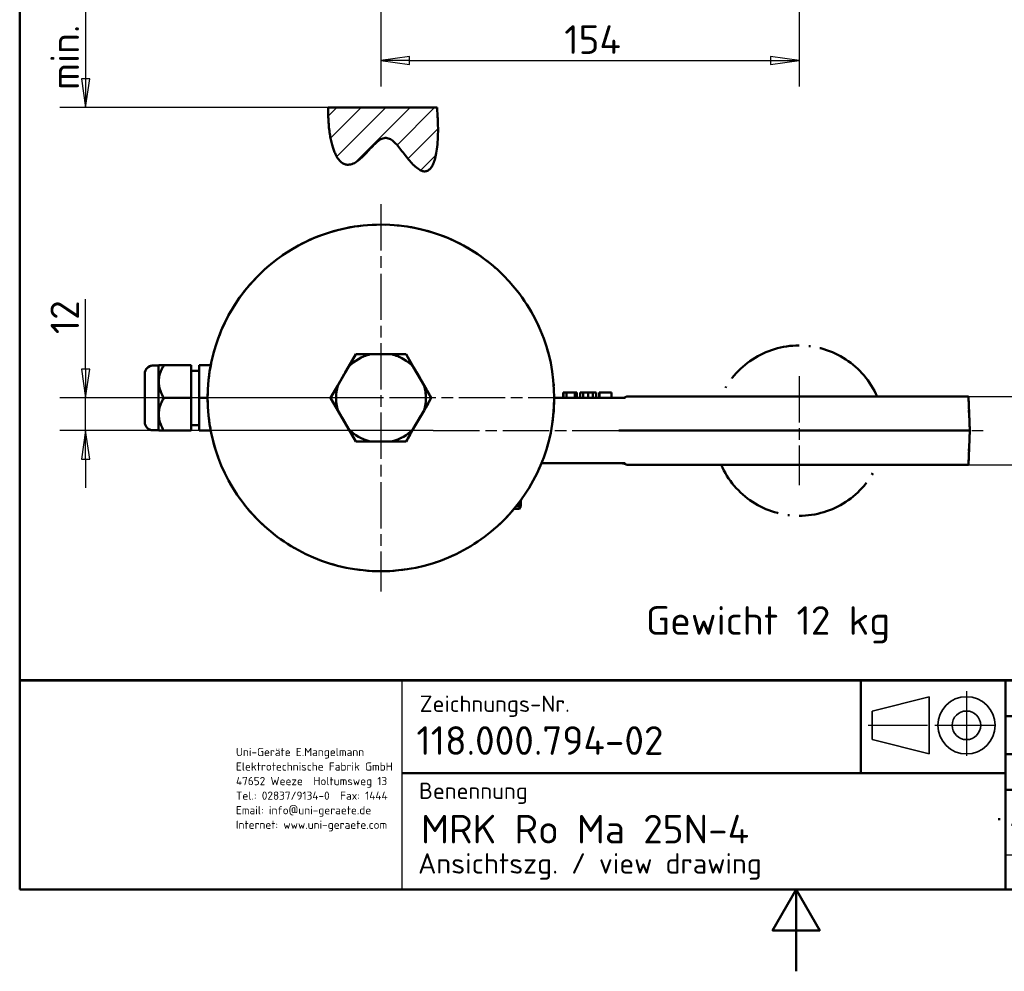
# Model space of a CAD drawing. Header units: millimetres. Extents: x 0 to 630, y 0 to 891.
# Tile 1 of 17: x 30 to 391, y 0 to 349. Entities that reach past the tile are written whole.
import ezdxf
from ezdxf.enums import TextEntityAlignment as Align

# ---------------------------------------------------------------- set-up
doc = ezdxf.new("R2010")
doc.units = ezdxf.units.MM
doc.header["$LTSCALE"] = 3
doc.header["$XCLIPFRAME"] = 0
doc.linetypes.add('CHAIN', pattern=[0.3543, 0.2362, -0.0295, 0.0591, -0.0295])
doc.linetypes.add('LONG_DASH_DOTTED', pattern=[0.3001, 0.2362, -0.0295, 0.0049, -0.0295])
for name, color, linetype, lineweight in [('Bemaßungen(DIN)', 7, 'Continuous', 25), ('Mittellinie(DIN)', 4, 'CHAIN', 25), ('Mittelpunktmarkierung(DIN)', 4, 'CHAIN', 25), ('Rahmen_0', 179, 'Continuous', 50), ('Schraffur', 230, 'Continuous', 25), ('Sichtbare Kanten(DIN)', 7, 'Continuous', 50), ('Skizziergeometrie(DIN)', 179, 'Continuous', 50), ('Skizzierlinie(DIN)', 179, 'Continuous', 25), ('Symbole(DIN)', 179, 'Continuous', 25), ('Überlagerung [Formatvorlage Phantomlinien(DIN)]', 179, 'LONG_DASH_DOTTED', 50)]:
    doc.layers.add(name, color=color, linetype=linetype, lineweight=lineweight)
doc.styles.add('Aktuell-DIN', font='isocpeur.ttf')
doc.styles.add('STANDARD-BSI~0', font='isocpeur.ttf')
doc.dimstyles.new('STANDARD-DIN', dxfattribs={"dimscale": 3, "dimtxt": 3.5, "dimasz": 3.5, "dimexe": 3.175, "dimexo": 0, "dimgap": 0.8, "dimtad": 1, "dimrnd": 1e-08, "dimtxsty": 'STANDARD-BSI~0', "dimblk": 'Filled-1', "dimcen": 0.09, "dimdle": 10, "dimclrd": 5, "dimclre": 5, "dimclrt": 250, "dimadec": 1, "dimazin": 2, "dimtfac": 0.714286, "dimtdec": 3, "dimtmove": 0, "dimatfit": 3, "dimfxl": 1, "dimtolj": 1, "dimlwd": 25, "dimlwe": 25, "dimarcsym": 0})

# ---------------------------------------------------------------- blocks, each defined once
blk = doc.blocks.new('Ränder Default Border')
at = {"layer": 'Rahmen_0', "flags": 128}
for points in [[(10, 10), (10, 287), (200, 287), (200, 10), (10, 10)], [(105, 0), (105, 10), (102.11, 5), (107.89, 5), (105, 10)]]:
    blk.add_lwpolyline(points, dxfattribs=at)
blk = doc.blocks.new('Schriftfelder DIN-UNI-Doku')
at = {"layer": 'Skizziergeometrie(DIN)'}
for p, q in [((290.02, 125.63), (100.02, 125.63)), ((100.02, 125.63), (100.02, 100)), ((100.02, 125.59), (290, 125.59)), ((202.93, 125.59), (202.93, 114.22)), ((220.65, 100), (220.65, 125.59)), ((229.98, 125.63), (229.98, 112.18)), ((247.91, 125.59), (247.91, 112.18)), ((263.78, 112.18), (263.78, 125.59)), ((290, 100), (290, 125.59)), ((220.65, 121.23), (263.78, 121.23)), ((244.81, 117), (244.81, 117.4)), ((220.65, 116.55), (263.78, 116.55)), ((146.8, 114.22), (220.65, 114.22)), ((220.65, 112.18), (290, 112.18)), ((219.88, 108.5), (219.88, 108.75)), ((221.36, 107.91), (290, 107.91)), ((100.02, 100), (290, 100))]:
    blk.add_line(p, q, dxfattribs=at)
at = {"layer": 'Skizziergeometrie(DIN)', "linetype": 'LONG_DASH_DOTTED', "lineweight": 25, "ltscale": 11.124033}
blk.add_line((215.86, 124.25), (215.86, 115.77), dxfattribs=at)
at = {"layer": 'Skizziergeometrie(DIN)', "lineweight": 35}
for p, q in [((211.31, 123.59), (204.31, 121.84)), ((211.31, 116.59), (211.31, 123.59)), ((204.31, 121.84), (204.31, 118.34)), ((204.31, 118.34), (211.31, 116.59))]:
    blk.add_line(p, q, dxfattribs=at)
at = {"layer": 'Skizziergeometrie(DIN)', "linetype": 'LONG_DASH_DOTTED', "lineweight": 25, "ltscale": 10.229108}
blk.add_line((203.84, 120.09), (211.63, 120.09), dxfattribs=at)
at = {"layer": 'Skizziergeometrie(DIN)', "linetype": 'LONG_DASH_DOTTED', "lineweight": 25, "ltscale": 10.447887}
blk.add_line((211.99, 120.09), (219.95, 120.09), dxfattribs=at)
at = {"layer": 'Skizziergeometrie(DIN)', "lineweight": 35}
for radius in [3.5, 1.75]:
    blk.add_circle((215.86, 120.09), radius, dxfattribs=at)
at = {"layer": 'Skizzierlinie(DIN)', "linetype": 'Continuous'}
for p, q in [((146.8, 100), (146.8, 125.59)), ((229.98, 112.18), (229.98, 125.63)), ((220.65, 104.25), (263.01, 104.25)), ((263.01, 104.25), (290, 104.25))]:
    blk.add_line(p, q, dxfattribs=at)
at = {"layer": 'Symbole(DIN)', "color": 7, "char_height": 2, "style": 'Aktuell-DIN'}
for s, insert, width, attachment_point in [('\\fISOCPEUR|b0|i0;\\H2.0000;Zeichnungs-Nr.', (148.96, 123.73), 35.1459, 1), ('\\fISOCPEUR|b0|i0;\\H2.0000;Datum', (237.72, 121.52), 14.8011, 8), ('\\fISOCPEUR|b0|i0;\\H2.0000;Name', (254.79, 121.52), 17.2011, 8), ('\\fISOCPEUR|b0|i0;\\H2.0000;Maßstab', (272.07, 122), 10.7557, 1), ('\\fISOCPEUR|b0|i0;\\H2.0000;Bearb.', (221.41, 117.59), 8.5626, 7), ('\\fISOCPEUR|b0|i0;\\H2.0000;Gepr.', (221.64, 113.34), 8.3334, 7), ('\\fISOCPEUR|b0|i0;\\H2.0000;Benennung', (148.88, 113.08), 30, 1), ('\\fISOCPEUR|b0|i0;\\H2.0000;Schutzvermerk nach DIN 34 beachten.', (221.75, 103), 59.3373, 1)]:
    blk.add_mtext(s, dxfattribs=dict(at, insert=insert, width=width, attachment_point=attachment_point))
at = {"layer": 'Symbole(DIN)', "color": 179, "insert": (126.48, 117.33), "char_height": 1, "width": 20.2908, "attachment_point": 1, "line_spacing_factor": 1.068348, "style": 'Aktuell-DIN'}
blk.add_mtext('\\fISOCPEUR|b0|i0;\\H1.0000;Uni-Geräte E.Mangelmann\\PElektrotechnische Fabrik GmbH\\P47652 Weeze  Holtumsweg 13\\PTel.: 02837/9134-0  Fax: 1444\\PEmail: info@uni-geraete.de\\PInternet: www.uni-geraete.com', dxfattribs=at)
at = {"layer": 'Symbole(DIN)', "color": 7, "char_height": 2, "attachment_point": 7, "style": 'Aktuell-DIN'}
for s, insert in [('\\fISOCPEUR|b0|i0;\\H2.0000;Komm.-Nr.', (221.69, 109.64)), ('\\fISOCPEUR|b0|i0;\\H2.0000;Blatt', (221.83, 105.17)), ('\\fISOCPEUR|b0|i0;\\H2.0000;von', (253.65, 105.27))]:
    blk.add_mtext(s, dxfattribs=dict(at, insert=insert))
at = {"layer": 'Symbole(DIN)', "color": 7, "style": 'Aktuell-DIN'}
for tag, p in [('BAUTEILNUMMER', (148.56, 118.23)), ('TITEL', (149.13, 107.39))]:
    blk.add_attdef(tag, text='', height=3.5, dxfattribs=at).set_placement(p, align=Align.MIDDLE_LEFT)
for tag, p in [('ERSTELLUNGSDATUM', (230.24, 117.52)), ('AUTOR', (249.16, 117.55)), ('KONTROLLDATUM', (230.61, 113.27)), ('KONTROLLIERT_VON', (249.5, 113.1))]:
    blk.add_attdef(tag, text='', height=2, dxfattribs=at).set_placement(p, align=Align.BOTTOM_LEFT)
blk.add_attdef('FirstViewScale', text='', height=3.5, dxfattribs=at).set_placement((276.71, 117), align=Align.TOP_CENTER)
for tag, p in [('Blattnummer', (240.48, 106.09)), ('Blattgröße', (277.09, 105.87))]:
    blk.add_attdef(tag, text='', height=2, dxfattribs=at).set_placement(p, align=Align.MIDDLE_CENTER)
blk.add_attdef('BTL_BE2', text='', height=2.5, dxfattribs=at).set_placement((148.76, 104.45), align=Align.TOP_LEFT)
blk = doc.blocks.new('Filled-1')
at = {"color": 0}
for p, q in [((0, 0), (-1, 0.143)), ((-1, 0.143), (-1, -0.143)), ((-1, 0), (0, 0)), ((-1, -0.143), (0, 0))]:
    blk.add_line(p, q, dxfattribs=at)
at = {"color": 0, "flags": 128}
blk.add_lwpolyline([(-1, -0.143), (0, 0), (-1, 0.143), (-1, -0.143)], dxfattribs=at)
at = {"color": 0}
blk.add_solid([(-1, -0.143), (0, 0), (-1, 0.143), (-1, -0.143)], dxfattribs=at)
blk = doc.blocks.new('*D19')
at = {"layer": 'Bemaßungen(DIN)', "color": 5, "linetype": 'Continuous', "lineweight": 25}
for p, q in [((316.09, 464), (316.09, 324.75)), ((162.59, 358.14), (162.59, 324.75)), ((173.09, 334.28), (305.59, 334.28))]:
    blk.add_line(p, q, dxfattribs=at)
at = {"layer": 'Defpoints', "color": 0, "linetype": 'Continuous'}
for p in [(316.09, 464), (162.59, 358.14), (316.09, 334.28)]:
    blk.add_point(p, dxfattribs=at)
at = {"layer": 'Bemaßungen(DIN)', "color": 5, "linetype": 'Continuous', "lineweight": 25, "xscale": 10.5, "yscale": 10.5, "zscale": 10.5, "rotation": 180}
blk.add_blockref('Filled-1', (162.59, 334.28), dxfattribs=at)
at = {"layer": 'Bemaßungen(DIN)', "color": 5, "linetype": 'Continuous', "lineweight": 25, "xscale": 10.5, "yscale": 10.5, "zscale": 10.5}
blk.add_blockref('Filled-1', (316.09, 334.28), dxfattribs=at)
at = {"layer": 'Bemaßungen(DIN)', "color": 250, "linetype": 'Continuous', "lineweight": 25, "true_color": 0x3f3f3f, "insert": (229.89, 347.18), "char_height": 10.5, "attachment_point": 1, "style": 'STANDARD-BSI~0'}
blk.add_mtext('\\A1;154', dxfattribs=at)
blk = doc.blocks.new('*D23')
at = {"layer": 'Bemaßungen(DIN)', "color": 5, "linetype": 'Continuous', "lineweight": 25}
for p, q in [((408.2, 221.42), (408.2, 231.92)), ((317.52, 210.92), (417.73, 210.92)), ((408.2, 185.92), (408.2, 210.92)), ((317.52, 185.92), (417.73, 185.92)), ((408.2, 175.42), (408.2, 164.92))]:
    blk.add_line(p, q, dxfattribs=at)
at = {"layer": 'Defpoints', "color": 0, "linetype": 'Continuous'}
for p in [(317.52, 210.92), (408.2, 210.92), (317.52, 185.92)]:
    blk.add_point(p, dxfattribs=at)
at = {"layer": 'Bemaßungen(DIN)', "color": 5, "linetype": 'Continuous', "lineweight": 25, "xscale": 10.5, "yscale": 10.5, "zscale": 10.5}
for p, rotation in [((408.2, 210.92), 270), ((408.2, 185.92), 90)]:
    blk.add_blockref('Filled-1', p, dxfattribs=dict(at, rotation=rotation))
at = {"layer": 'Bemaßungen(DIN)', "color": 250, "linetype": 'Continuous', "lineweight": 25, "true_color": 0x3f3f3f, "insert": (395.3, 192.12), "char_height": 10.5, "attachment_point": 1, "rotation": 90, "style": 'STANDARD-BSI~0'}
blk.add_mtext('\\A1;25', dxfattribs=at)
blk = doc.blocks.new('*D27')
at = {"layer": 'Bemaßungen(DIN)', "color": 5, "linetype": 'Continuous', "lineweight": 25}
for p, q in [((54.21, 220.92), (54.21, 246.72)), ((162.59, 210.42), (44.69, 210.42)), ((54.21, 198.42), (54.21, 210.42)), ((181.8, 198.42), (44.69, 198.42)), ((54.21, 187.92), (54.21, 177.42))]:
    blk.add_line(p, q, dxfattribs=at)
at = {"layer": 'Defpoints', "color": 0, "linetype": 'Continuous'}
for p in [(162.59, 210.42), (54.21, 198.42), (181.8, 198.42)]:
    blk.add_point(p, dxfattribs=at)
at = {"layer": 'Bemaßungen(DIN)', "color": 5, "linetype": 'Continuous', "lineweight": 25, "xscale": 10.5, "yscale": 10.5, "zscale": 10.5}
for p, rotation in [((54.21, 210.42), 270), ((54.21, 198.42), 90)]:
    blk.add_blockref('Filled-1', p, dxfattribs=dict(at, rotation=rotation))
at = {"layer": 'Bemaßungen(DIN)', "color": 250, "linetype": 'Continuous', "lineweight": 25, "true_color": 0x3f3f3f, "insert": (41.31, 233.82), "char_height": 10.5, "attachment_point": 1, "rotation": 90, "style": 'STANDARD-BSI~0'}
blk.add_mtext('\\A1;12', dxfattribs=at)
blk = doc.blocks.new('*D28')
at = {"layer": 'Bemaßungen(DIN)', "color": 5, "linetype": 'Continuous', "lineweight": 25}
for p, q in [((146.77, 367), (44.69, 367)), ((54.21, 356.5), (54.21, 327.5)), ((143.22, 317), (44.69, 317))]:
    blk.add_line(p, q, dxfattribs=at)
at = {"layer": 'Defpoints', "color": 0, "linetype": 'Continuous'}
for p in [(146.77, 367), (54.21, 317), (143.22, 317)]:
    blk.add_point(p, dxfattribs=at)
at = {"layer": 'Bemaßungen(DIN)', "color": 5, "linetype": 'Continuous', "lineweight": 25, "xscale": 10.5, "yscale": 10.5, "zscale": 10.5}
for p, rotation in [((54.21, 367), 90), ((54.21, 317), 270)]:
    blk.add_blockref('Filled-1', p, dxfattribs=dict(at, rotation=rotation))
at = {"layer": 'Bemaßungen(DIN)', "color": 250, "linetype": 'Continuous', "lineweight": 25, "true_color": 0x3f3f3f, "insert": (41.3, 316.8), "char_height": 10.5, "attachment_point": 1, "rotation": 90, "style": 'STANDARD-BSI~0'}
blk.add_mtext('\\A1; min. 45', dxfattribs=at)

msp = doc.modelspace()

# ---------------------------------------------------------------- hatches: boundary and pattern name
at = {"layer": 'Schraffur'}
h = msp.add_hatch(dxfattribs=at)
h.set_pattern_fill('ANSI31', color=256, scale=50.8, style=0)
h.set_pattern_definition([(45, (0, 0), (-4.49013, 4.49013), [])])
edge = h.paths.add_edge_path()
edge.add_spline(control_points=[(183.205, 316.996), (185.369, 288.979), (175.311, 286.262), (165.02, 326.384), (151.88, 285.494), (142.996, 297.246), (143.217, 316.996)], knot_values=[0, 0, 0, 0, 0, 0.4402784, 0.5784501, 1, 1, 1, 1, 1], degree=4, periodic=0)
edge.add_line((143.217, 316.996), (183.205, 316.996))

# ---------------------------------------------------------------- linework, layer by layer
msp.add_line((143.217, 316.996, 30), (183.205, 316.996, 30))
msp.add_open_spline([(183.205, 316.996), (185.369, 288.979), (175.311, 286.262), (165.02, 326.384), (151.88, 285.494), (142.996, 297.246), (143.217, 316.996)], degree=4, knots=[0, 0, 0, 0, 0, 0.4402784, 0.5784501, 1, 1, 1, 1, 1])
at = {"layer": 'Mittellinie(DIN)', "linetype": 'CHAIN', "ltscale": 23.990969}
for p, q in [((316.092, 218.425), (316.092, 178.425)), ((181.8, 198.425), (385.701, 198.425))]:
    msp.add_line(p, q, dxfattribs=at)
at = {"layer": 'Mittelpunktmarkierung(DIN)', "linetype": 'CHAIN', "ltscale": 23.990969}
for p, q in [((162.592, 281.525), (162.592, 139.325)), ((233.692, 210.425), (70.284, 210.425))]:
    msp.add_line(p, q, dxfattribs=at)
at = {"layer": 'Sichtbare Kanten(DIN)'}
for p, q in [((150.7, 221.827), (153.355, 226.425)), ((153.355, 226.425), (158.664, 226.425)), ((166.521, 226.425), (158.664, 226.425)), ((166.521, 226.425), (171.83, 226.425)), ((171.83, 226.425), (174.484, 221.827)), ((80.889, 222.281), (78.889, 222.281)), ((80.889, 222.281), (81.033, 222.425)), ((80.889, 222.281), (80.889, 198.568)), ((81.033, 222.425), (82.889, 222.425)), ((92.889, 222.425), (82.889, 222.425)), ((92.889, 210.425), (92.889, 222.425)), ((100.135, 222.425), (95.889, 222.425)), ((95.889, 222.425), (95.889, 210.425)), ((150.7, 221.827), (146.772, 215.023)), ((178.413, 215.023), (174.484, 221.827)), ((75.889, 201.568), (75.889, 219.281)), ((95.889, 220.425), (92.889, 220.425)), ((144.117, 210.425), (146.772, 215.023)), ((178.413, 215.023), (181.067, 210.425)), ((92.889, 210.425), (82.889, 210.425)), ((92.889, 198.425), (92.889, 210.425)), ((95.889, 210.425), (95.889, 198.425)), ((98.992, 210.425), (95.889, 210.425)), ((146.772, 205.827), (144.117, 210.425)), ((181.067, 210.425), (178.413, 205.827)), ((250.102, 210.425), (226.192, 210.425)), ((229.58, 212.425), (229.468, 212.425)), ((229.468, 210.425), (229.468, 212.425)), ((230.672, 212.425), (229.58, 212.425)), ((229.58, 210.425), (229.58, 212.425)), ((233.704, 212.425), (230.672, 212.425)), ((230.672, 210.425), (230.672, 212.425)), ((234.513, 212.425), (233.704, 212.425)), ((233.704, 210.425), (233.704, 212.425)), ((234.513, 210.425), (234.513, 212.425)), ((236.861, 212.425), (235.777, 212.425)), ((235.777, 210.425), (235.777, 212.425)), ((238.325, 212.425), (236.861, 212.425)), ((236.861, 210.425), (236.861, 212.425)), ((238.651, 212.425), (238.325, 212.425)), ((238.944, 212.425), (238.651, 212.425)), ((238.651, 210.425), (238.651, 212.425)), ((240.39, 212.425), (238.944, 212.425)), ((241.603, 212.425), (240.39, 212.425)), ((240.39, 210.425), (240.39, 212.425)), ((241.603, 210.425), (241.603, 212.425)), ((242.83, 212.425), (242.691, 212.425)), ((242.691, 210.425), (242.691, 212.425)), ((247.247, 212.425), (242.83, 212.425)), ((242.83, 210.425), (242.83, 212.425)), ((247.247, 210.425), (247.247, 212.425)), ((252.23, 210.425), (250.102, 210.425)), ((252.748, 210.925), (253.86, 210.925)), ((256.837, 210.925), (253.86, 210.925)), ((256.837, 210.925), (378.201, 210.925)), ((378.201, 210.925), (378.747, 198.425)), ((146.772, 205.827), (150.7, 199.023)), ((174.484, 199.023), (178.413, 205.827)), ((95.889, 200.425), (92.889, 200.425)), ((153.355, 194.425), (150.7, 199.023)), ((174.484, 199.023), (171.83, 194.425)), ((80.889, 198.568), (78.889, 198.568)), ((80.889, 198.568), (81.033, 198.425)), ((82.889, 198.425), (81.033, 198.425)), ((92.889, 198.425), (82.889, 198.425)), ((100.135, 198.425), (95.889, 198.425)), ((249.91, 198.425), (259.029, 198.425)), ((259.029, 198.425), (378.747, 198.425)), ((378.201, 185.925), (378.747, 198.425)), ((158.664, 194.425), (153.355, 194.425)), ((158.664, 194.425), (166.521, 194.425)), ((171.83, 194.425), (166.521, 194.425)), ((221.49, 186.425), (250.102, 186.425)), ((250.102, 186.425), (252.23, 186.425)), ((253.86, 185.925), (252.748, 185.925)), ((253.86, 185.925), (256.837, 185.925)), ((378.201, 185.925), (256.837, 185.925)), ((212.269, 170.711), (213.312, 170.711)), ((213.892, 170.711), (213.312, 169.706)), ((213.892, 170.711), (213.312, 170.711)), ((213.892, 170.711), (213.892, 172.831)), ((211.449, 169.706), (213.312, 169.706))]:
    msp.add_line(p, q, dxfattribs=at)
at = {"layer": 'Sichtbare Kanten(DIN)', "flags": 128}
for points in [[(82.889, 222.425), (82.574, 221.857), (82.292, 221.309), (82.043, 220.777), (81.824, 220.26), (81.634, 219.755), (81.472, 219.26), (81.336, 218.774), (81.226, 218.296), (81.141, 217.823), (81.081, 217.355), (81.045, 216.889), (81.033, 216.425), (81.045, 215.96), (81.081, 215.495), (81.141, 215.026), (81.226, 214.553), (81.336, 214.075), (81.472, 213.589), (81.634, 213.095), (81.824, 212.589), (82.043, 212.072), (82.292, 211.54), (82.574, 210.992), (82.889, 210.425)], [(82.889, 210.425), (82.574, 209.857), (82.292, 209.309), (82.043, 208.777), (81.824, 208.26), (81.634, 207.755), (81.472, 207.26), (81.336, 206.774), (81.226, 206.296), (81.141, 205.823), (81.081, 205.355), (81.045, 204.889), (81.033, 204.425), (81.045, 203.96), (81.081, 203.495), (81.141, 203.026), (81.226, 202.553), (81.336, 202.075), (81.472, 201.589), (81.634, 201.095), (81.824, 200.589), (82.043, 200.072), (82.292, 199.54), (82.574, 198.992), (82.889, 198.425)], [(213.312, 170.711), (213.341, 170.801), (213.37, 170.89), (213.398, 170.978), (213.425, 171.066), (213.451, 171.152), (213.476, 171.238), (213.501, 171.324), (213.525, 171.409), (213.547, 171.493), (213.57, 171.577), (213.591, 171.66), (213.611, 171.743), (213.631, 171.825), (213.65, 171.907), (213.669, 171.989), (213.686, 172.07), (213.703, 172.15), (213.719, 172.23), (213.734, 172.31), (213.749, 172.39), (213.763, 172.469), (213.776, 172.548), (213.788, 172.627), (213.8, 172.706)], [(213.312, 169.706), (213.337, 169.751), (213.362, 169.795), (213.387, 169.84), (213.411, 169.883), (213.434, 169.927), (213.456, 169.97), (213.478, 170.013), (213.499, 170.056), (213.52, 170.099), (213.54, 170.141), (213.559, 170.183), (213.578, 170.225), (213.596, 170.266), (213.614, 170.308), (213.631, 170.349), (213.648, 170.39), (213.664, 170.431), (213.679, 170.471), (213.694, 170.512), (213.708, 170.552), (213.722, 170.592), (213.735, 170.632), (213.748, 170.672), (213.76, 170.711)]]:
    msp.add_lwpolyline(points, dxfattribs=at)
at = {"layer": 'Sichtbare Kanten(DIN)'}
msp.add_circle((162.592, 210.425), 63.6, dxfattribs=at)
for centre, radius, start, end in [((162.592, 210.425), 16.475, 103.79475, 136.20525), ((162.592, 210.425), 16.475, 43.79475, 76.20525), ((78.889, 219.281), 3, 90, 180), ((162.592, 210.425), 16.475, 163.79475, 196.20525), ((162.592, 210.425), 16.475, 343.79475, 16.20525), ((251.089, 213.425), 3, 270, 303.55731), ((78.889, 201.568), 3, 180, 270), ((162.592, 210.425), 16.475, 223.79475, 256.20525), ((162.592, 210.425), 16.475, 283.79475, 316.20525), ((251.089, 183.425), 3, 56.44269, 90)]:
    msp.add_arc(centre, radius, start, end, dxfattribs=at)
at = {"layer": 'Skizziergeometrie(DIN)'}
msp.add_line((143.217, 316.996), (183.205, 316.996), dxfattribs=at)
msp.add_open_spline([(143.217, 316.996), (142.996, 297.246), (151.88, 285.494), (165.02, 326.384), (175.311, 286.262), (185.369, 288.979), (183.205, 316.996)], degree=4, knots=[0, 0, 0, 0, 0, 0.4215499, 0.5597216, 1, 1, 1, 1, 1], dxfattribs=at)
at = {"layer": 'Überlagerung [Formatvorlage Phantomlinien(DIN)]', "ltscale": 2.486325}
for p, q in [((150.7, 221.827), (153.355, 226.425)), ((171.83, 226.425), (174.484, 221.827)), ((153.355, 194.425), (150.7, 199.023)), ((174.484, 199.023), (171.83, 194.425))]:
    msp.add_line(p, q, dxfattribs=at)
at = {"layer": 'Überlagerung [Formatvorlage Phantomlinien(DIN)]', "ltscale": 2.486324}
for p, q in [((153.355, 226.425), (158.664, 226.425)), ((166.521, 226.425), (171.83, 226.425)), ((144.117, 210.425), (146.772, 215.023)), ((178.413, 215.023), (181.067, 210.425)), ((146.772, 205.827), (144.117, 210.425)), ((181.067, 210.425), (178.413, 205.827)), ((158.664, 194.425), (153.355, 194.425)), ((171.83, 194.425), (166.521, 194.425))]:
    msp.add_line(p, q, dxfattribs=at)
at = {"layer": 'Überlagerung [Formatvorlage Phantomlinien(DIN)]', "ltscale": 3.435694}
for p, q in [((166.521, 226.425), (158.664, 226.425)), ((150.7, 221.827), (146.772, 215.023)), ((178.413, 215.023), (174.484, 221.827)), ((146.772, 205.827), (150.7, 199.023)), ((174.484, 199.023), (178.413, 205.827)), ((158.664, 194.425), (166.521, 194.425))]:
    msp.add_line(p, q, dxfattribs=at)
at = {"layer": 'Überlagerung [Formatvorlage Phantomlinien(DIN)]', "ltscale": 0.874499}
for p, q in [((80.889, 222.281), (78.889, 222.281)), ((229.468, 210.425), (229.468, 212.425)), ((229.58, 210.425), (229.58, 212.425)), ((230.672, 210.425), (230.672, 212.425)), ((233.704, 210.425), (233.704, 212.425)), ((234.513, 210.425), (234.513, 212.425)), ((235.777, 210.425), (235.777, 212.425)), ((236.861, 210.425), (236.861, 212.425)), ((238.651, 210.425), (238.651, 212.425)), ((240.39, 210.425), (240.39, 212.425)), ((241.603, 210.425), (241.603, 212.425)), ((242.691, 210.425), (242.691, 212.425)), ((242.83, 210.425), (242.83, 212.425)), ((247.247, 210.425), (247.247, 212.425)), ((80.889, 198.568), (78.889, 198.568))]:
    msp.add_line(p, q, dxfattribs=at)
at = {"layer": 'Überlagerung [Formatvorlage Phantomlinien(DIN)]', "ltscale": 0.088703}
for p, q in [((80.889, 222.281), (81.033, 222.425)), ((80.889, 198.568), (81.033, 198.425))]:
    msp.add_line(p, q, dxfattribs=at)
at = {"layer": 'Überlagerung [Formatvorlage Phantomlinien(DIN)]', "ltscale": 16.288433}
msp.add_line((80.889, 222.281), (80.889, 198.568), dxfattribs=at)
at = {"layer": 'Überlagerung [Formatvorlage Phantomlinien(DIN)]', "ltscale": 3.16549}
for p, q in [((81.033, 222.425), (82.889, 222.425)), ((82.889, 198.425), (81.033, 198.425))]:
    msp.add_line(p, q, dxfattribs=at)
at = {"layer": 'Überlagerung [Formatvorlage Phantomlinien(DIN)]', "ltscale": 4.372896}
for p, q in [((92.889, 222.425), (82.889, 222.425)), ((92.889, 210.425), (82.889, 210.425)), ((92.889, 198.425), (82.889, 198.425))]:
    msp.add_line(p, q, dxfattribs=at)
at = {"layer": 'Überlagerung [Formatvorlage Phantomlinien(DIN)]', "ltscale": 6.0593}
for p, q in [((92.889, 210.425), (92.889, 222.425)), ((95.889, 222.425), (95.889, 210.425)), ((92.889, 198.425), (92.889, 210.425)), ((95.889, 210.425), (95.889, 198.425))]:
    msp.add_line(p, q, dxfattribs=at)
at = {"layer": 'Überlagerung [Formatvorlage Phantomlinien(DIN)]', "ltscale": 1.856347}
for p, q in [((100.135, 222.425), (95.889, 222.425)), ((100.135, 198.425), (95.889, 198.425))]:
    msp.add_line(p, q, dxfattribs=at)
at = {"layer": 'Überlagerung [Formatvorlage Phantomlinien(DIN)]', "ltscale": 12.166983}
msp.add_line((75.889, 201.568), (75.889, 219.281), dxfattribs=at)
at = {"layer": 'Überlagerung [Formatvorlage Phantomlinien(DIN)]', "ltscale": 1.311799}
for p, q in [((95.889, 220.425), (92.889, 220.425)), ((95.889, 200.425), (92.889, 200.425))]:
    msp.add_line(p, q, dxfattribs=at)
at = {"layer": 'Überlagerung [Formatvorlage Phantomlinien(DIN)]', "ltscale": 1.356804}
msp.add_line((98.992, 210.425), (95.889, 210.425), dxfattribs=at)
at = {"layer": 'Überlagerung [Formatvorlage Phantomlinien(DIN)]', "ltscale": 10.455432}
msp.add_line((250.102, 210.425), (226.192, 210.425), dxfattribs=at)
at = {"layer": 'Überlagerung [Formatvorlage Phantomlinien(DIN)]', "ltscale": 0.082228}
msp.add_line((229.58, 212.425), (229.468, 212.425), dxfattribs=at)
at = {"layer": 'Überlagerung [Formatvorlage Phantomlinien(DIN)]', "ltscale": 0.477696}
msp.add_line((230.672, 212.425), (229.58, 212.425), dxfattribs=at)
at = {"layer": 'Überlagerung [Formatvorlage Phantomlinien(DIN)]', "ltscale": 1.871752}
msp.add_line((233.704, 212.425), (230.672, 212.425), dxfattribs=at)
at = {"layer": 'Überlagerung [Formatvorlage Phantomlinien(DIN)]', "ltscale": 0.353673}
msp.add_line((234.513, 212.425), (233.704, 212.425), dxfattribs=at)
at = {"layer": 'Überlagerung [Formatvorlage Phantomlinien(DIN)]', "ltscale": 0.47363}
msp.add_line((236.861, 212.425), (235.777, 212.425), dxfattribs=at)
at = {"layer": 'Überlagerung [Formatvorlage Phantomlinien(DIN)]', "ltscale": 1.963567}
msp.add_line((238.325, 212.425), (236.861, 212.425), dxfattribs=at)
at = {"layer": 'Überlagerung [Formatvorlage Phantomlinien(DIN)]', "ltscale": 0.449979}
msp.add_line((238.651, 212.425), (238.325, 212.425), dxfattribs=at)
at = {"layer": 'Überlagerung [Formatvorlage Phantomlinien(DIN)]', "ltscale": 0.414617}
msp.add_line((238.944, 212.425), (238.651, 212.425), dxfattribs=at)
at = {"layer": 'Überlagerung [Formatvorlage Phantomlinien(DIN)]', "ltscale": 1.991751}
msp.add_line((240.39, 212.425), (238.944, 212.425), dxfattribs=at)
at = {"layer": 'Überlagerung [Formatvorlage Phantomlinien(DIN)]', "ltscale": 0.530559}
msp.add_line((241.603, 212.425), (240.39, 212.425), dxfattribs=at)
at = {"layer": 'Überlagerung [Formatvorlage Phantomlinien(DIN)]', "ltscale": 0.060895}
msp.add_line((242.83, 212.425), (242.691, 212.425), dxfattribs=at)
at = {"layer": 'Überlagerung [Formatvorlage Phantomlinien(DIN)]', "ltscale": 1.931417}
msp.add_line((247.247, 212.425), (242.83, 212.425), dxfattribs=at)
at = {"layer": 'Überlagerung [Formatvorlage Phantomlinien(DIN)]', "ltscale": 0.933034}
for p, q in [((252.23, 210.425), (250.102, 210.425)), ((250.102, 186.425), (252.23, 186.425))]:
    msp.add_line(p, q, dxfattribs=at)
at = {"layer": 'Überlagerung [Formatvorlage Phantomlinien(DIN)]', "ltscale": 5.197784}
for p, q in [((252.748, 210.925), (253.86, 210.925)), ((253.86, 185.925), (252.748, 185.925))]:
    msp.add_line(p, q, dxfattribs=at)
at = {"layer": 'Überlagerung [Formatvorlage Phantomlinien(DIN)]', "ltscale": 3.253818}
msp.add_line((256.837, 210.925), (253.86, 210.925), dxfattribs=at)
at = {"layer": 'Überlagerung [Formatvorlage Phantomlinien(DIN)]', "ltscale": 48.933331}
for p, q in [((256.837, 210.925), (378.201, 210.925)), ((378.201, 185.925), (256.837, 185.925))]:
    msp.add_line(p, q, dxfattribs=at)
at = {"layer": 'Überlagerung [Formatvorlage Phantomlinien(DIN)]', "ltscale": 5.471352}
for p in [(378.201, 210.925), (378.201, 185.925)]:
    msp.add_line(p, (378.747, 198.425), dxfattribs=at)
at = {"layer": 'Überlagerung [Formatvorlage Phantomlinien(DIN)]', "ltscale": 5.012602}
msp.add_line((249.91, 198.425), (259.029, 198.425), dxfattribs=at)
at = {"layer": 'Überlagerung [Formatvorlage Phantomlinien(DIN)]', "ltscale": 47.251907}
msp.add_line((259.029, 198.425), (378.747, 198.425), dxfattribs=at)
at = {"layer": 'Überlagerung [Formatvorlage Phantomlinien(DIN)]', "ltscale": 12.511668}
msp.add_line((221.49, 186.425), (250.102, 186.425), dxfattribs=at)
at = {"layer": 'Überlagerung [Formatvorlage Phantomlinien(DIN)]', "ltscale": 3.253813}
msp.add_line((253.86, 185.925), (256.837, 185.925), dxfattribs=at)
at = {"layer": 'Überlagerung [Formatvorlage Phantomlinien(DIN)]', "ltscale": 0.455728}
msp.add_line((212.269, 170.711), (213.312, 170.711), dxfattribs=at)
at = {"layer": 'Überlagerung [Formatvorlage Phantomlinien(DIN)]', "ltscale": 0.507654}
msp.add_line((213.892, 170.711), (213.312, 169.706), dxfattribs=at)
at = {"layer": 'Überlagerung [Formatvorlage Phantomlinien(DIN)]', "ltscale": 1.666118}
msp.add_line((213.892, 170.711), (213.312, 170.711), dxfattribs=at)
at = {"layer": 'Überlagerung [Formatvorlage Phantomlinien(DIN)]', "ltscale": 2.363009}
msp.add_line((213.892, 170.711), (213.892, 172.831), dxfattribs=at)
at = {"layer": 'Überlagerung [Formatvorlage Phantomlinien(DIN)]', "ltscale": 0.814674}
msp.add_line((211.449, 169.706), (213.312, 169.706), dxfattribs=at)
at = {"layer": 'Überlagerung [Formatvorlage Phantomlinien(DIN)]', "ltscale": 6.330788, "flags": 128}
for points in [[(82.889, 222.425), (82.574, 221.857), (82.292, 221.309), (82.043, 220.777), (81.824, 220.26), (81.634, 219.755), (81.472, 219.26), (81.336, 218.774), (81.226, 218.296), (81.141, 217.823), (81.081, 217.355), (81.045, 216.889), (81.033, 216.425), (81.045, 215.96), (81.081, 215.495), (81.141, 215.026), (81.226, 214.553), (81.336, 214.075), (81.472, 213.589), (81.634, 213.095), (81.824, 212.589), (82.043, 212.072), (82.292, 211.54), (82.574, 210.992), (82.889, 210.425)], [(82.889, 210.425), (82.574, 209.857), (82.292, 209.309), (82.043, 208.777), (81.824, 208.26), (81.634, 207.755), (81.472, 207.26), (81.336, 206.774), (81.226, 206.296), (81.141, 205.823), (81.081, 205.355), (81.045, 204.889), (81.033, 204.425), (81.045, 203.96), (81.081, 203.495), (81.141, 203.026), (81.226, 202.553), (81.336, 202.075), (81.472, 201.589), (81.634, 201.095), (81.824, 200.589), (82.043, 200.072), (82.292, 199.54), (82.574, 198.992), (82.889, 198.425)]]:
    msp.add_lwpolyline(points, dxfattribs=at)
at = {"layer": 'Überlagerung [Formatvorlage Phantomlinien(DIN)]', "ltscale": 1.03037, "flags": 128}
msp.add_lwpolyline([(213.312, 170.711), (213.341, 170.801), (213.37, 170.89), (213.398, 170.978), (213.425, 171.066), (213.451, 171.152), (213.476, 171.238), (213.501, 171.324), (213.525, 171.409), (213.547, 171.493), (213.57, 171.577), (213.591, 171.66), (213.611, 171.743), (213.631, 171.825), (213.65, 171.907), (213.669, 171.989), (213.686, 172.07), (213.703, 172.15), (213.719, 172.23), (213.734, 172.31), (213.749, 172.39), (213.763, 172.469), (213.776, 172.548), (213.788, 172.627), (213.8, 172.706)], dxfattribs=at)
at = {"layer": 'Überlagerung [Formatvorlage Phantomlinien(DIN)]', "ltscale": 0.901592, "flags": 128}
msp.add_lwpolyline([(213.312, 169.706), (213.337, 169.751), (213.362, 169.795), (213.387, 169.84), (213.411, 169.883), (213.434, 169.927), (213.456, 169.97), (213.478, 170.013), (213.499, 170.056), (213.52, 170.099), (213.54, 170.141), (213.559, 170.183), (213.578, 170.225), (213.596, 170.266), (213.614, 170.308), (213.631, 170.349), (213.648, 170.39), (213.664, 170.431), (213.679, 170.471), (213.694, 170.512), (213.708, 170.552), (213.722, 170.592), (213.735, 170.632), (213.748, 170.672), (213.76, 170.711)], dxfattribs=at)
at = {"layer": 'Überlagerung [Formatvorlage Phantomlinien(DIN)]', "ltscale": 49.318199}
msp.add_circle((162.592, 210.425), 63.6, dxfattribs=at)
at = {"layer": 'Überlagerung [Formatvorlage Phantomlinien(DIN)]', "ltscale": 40.239346}
for start, end in [(23.57818, 156.42182), (203.57818, 336.42182)]:
    msp.add_arc((316.092, 198.425), 31.25, start, end, dxfattribs=at)
at = {"layer": 'Überlagerung [Formatvorlage Phantomlinien(DIN)]', "ltscale": 4.075327}
for start, end in [(103.79475, 136.20525), (43.79475, 76.20525), (163.79475, 196.20525), (343.79475, 16.20525), (223.79475, 256.20525), (283.79475, 316.20525)]:
    msp.add_arc((162.592, 210.425), 16.475, start, end, dxfattribs=at)
at = {"layer": 'Überlagerung [Formatvorlage Phantomlinien(DIN)]', "ltscale": 2.060626}
for centre, start, end in [((78.889, 219.281), 90, 180), ((78.889, 201.568), 180, 270)]:
    msp.add_arc(centre, 3, start, end, dxfattribs=at)
at = {"layer": 'Überlagerung [Formatvorlage Phantomlinien(DIN)]', "ltscale": 0.76826}
for centre, start, end in [((251.089, 213.425), 270, 303.55731), ((251.089, 183.425), 56.44269, 90)]:
    msp.add_arc(centre, 3, start, end, dxfattribs=at)

# ---------------------------------------------------------------- block references
at = {"xscale": 3, "yscale": 3, "zscale": 3}
msp.add_blockref('Ränder Default Border', (0, 0), dxfattribs=at)
msp.add_blockref('Schriftfelder DIN-UNI-Doku', (-270.068, -270), dxfattribs=at).add_auto_attribs({'BAUTEILNUMMER': '118.000.794-02', 'TITEL': 'MRK Ro Ma 25N-4', 'ERSTELLUNGSDATUM': '20.01.2010', 'AUTOR': 'Hillebrandt', 'KONTROLLIERT_VON': 'Hi', 'KONTROLLDATUM': '26.01.2010', 'Blattnummer': '1 ', 'Blattgröße': 'A4', 'FirstViewScale': '1:3', 'BTL_BE2': 'Ansichtszg. / view drawing         '})

# ---------------------------------------------------------------- texts
at = {"layer": 'Symbole(DIN)', "color": 7, "insert": (259.833, 133.998), "char_height": 10.5, "width": 88.16883, "attachment_point": 1, "style": 'Aktuell-DIN'}
msp.add_mtext('{Gewicht 12 kg}', dxfattribs=at)

# ---------------------------------------------------------------- dimensions: what is measured, and where the dimension line sits
at = {"layer": 'Bemaßungen(DIN)', "color": 5, "linetype": 'Continuous', "lineweight": 25, "true_color": 0x0000ff}
for base, p1, p2, angle, override, picture, middle in [((316.092210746, 334.279073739), (162.592210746, 358.141632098), (316.092210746, 463.995793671), 180, {"dimdec": 0, "dimtp": 0, "dimtm": 0, "dimtdec": 3, "dimatfit": 2}, '*D19', (239.342210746, 334.279073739)), ((54.211, 198.425), (162.592, 210.425), (181.8, 198.425), 90, {"dimdec": 2, "dimtp": 0, "dimtm": 0, "dimtdec": 3, "dimatfit": 2}, '*D27', (54.211, 239.075)), ((408.203, 210.925), (317.519, 185.925), (317.519, 210.925), 270, {"dimdec": 2, "dimtp": 0, "dimtm": 0, "dimtdec": 3, "dimatfit": 2}, '*D23', (408.203, 198.425))]:
    dim = msp.add_linear_dim(base=base, p1=p1, p2=p2, angle=angle, dimstyle='STANDARD-DIN', override=override, dxfattribs=at)
    dim.commit()
    dim.dimension.update_dxf_attribs({"geometry": picture, "text_midpoint": middle, "dimtype": 160})
dim = msp.add_linear_dim(base=(54.211, 316.996), p1=(146.772, 366.996), p2=(143.217, 316.996), angle=90, text=' min. 45', dimstyle='STANDARD-DIN', override={"dimdec": 2, "dimtp": 0, "dimtm": 0, "dimtdec": 3, "dimatfit": 2}, dxfattribs=at)
dim.commit()
dim.dimension.update_dxf_attribs({"geometry": '*D28', "text_midpoint": (54.211, 341.996), "dimtype": 160})

doc.saveas('drawing.dxf')
